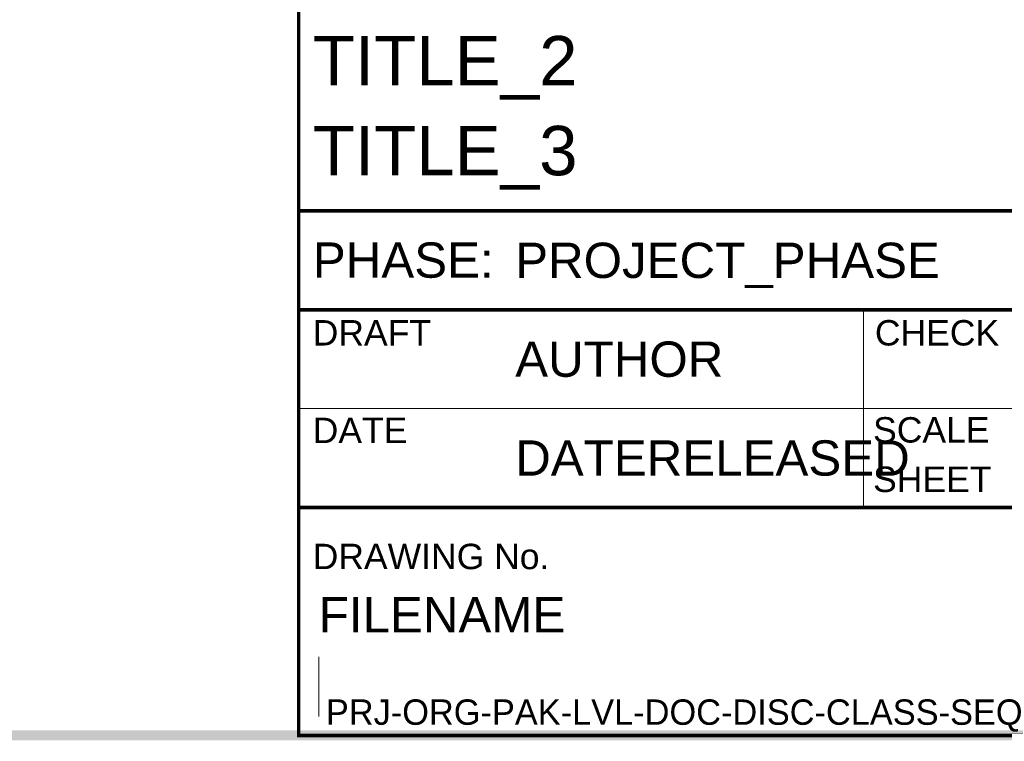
# Model space of a CAD drawing. Header units: metres. Extents: x 0 to 4289, y -45 to 594.
# Tile 3 of 11: x 691 to 761, y 10 to 61. Entities that reach past the tile are written whole.
import ezdxf
from ezdxf.enums import TextEntityAlignment as Align

# ---------------------------------------------------------------- set-up
doc = ezdxf.new("R2010")
doc.units = ezdxf.units.M
for name, color, linetype, lineweight in [('A-ANNO-TTLB', 1, 'Continuous', 13), ('C-ANNO-GENF-TEXT-N_18', 1, 'Continuous', 30), ('C-ANNO-GENF-TEXT-N_25', 2, 'Continuous', 30), ('C-ANNO-GENF-TEXT-N_35', 3, 'Continuous', 30), ('X-XX-AL-TEKENBLAD-S', 7, 'Continuous', 25), ('X-XX-AL-TEKENBLAD_KADER-G', 7, 'Continuous', 25)]:
    doc.layers.add(name, color=color, linetype=linetype, lineweight=lineweight)
doc.layers.add('G-ANNO-TTLB', color=1, linetype='Continuous')
doc.styles.get("Standard").update_dxf_attribs({"font": 'arial.ttf'})

# ---------------------------------------------------------------- blocks, each defined once
blk = doc.blocks.new('SAL-TEKENBLAD_A1-SO')
at = {"layer": 'X-XX-AL-TEKENBLAD_KADER-G', "const_width": 0.7, "flags": 128}
blk.add_lwpolyline([(20, 10), (831, 10), (831, 584), (20, 584)], close=True, dxfattribs=at)

msp = doc.modelspace()

# ---------------------------------------------------------------- linework, layer by layer
at = {"layer": 'A-ANNO-TTLB', "linetype": 'Continuous'}
for p, q in [((751, 33.15), (751, 40.15)), ((711, 33.15), (831, 33.15)), ((751, 26.15), (751, 33.15))]:
    msp.add_line(p, q, dxfattribs=at)
at = {"layer": 'A-ANNO-TTLB'}
msp.add_line((712.418, 15.562), (712.418, 11.352), dxfattribs=at)
at = {"layer": 'G-ANNO-TTLB', "flags": 128}
msp.add_lwpolyline([(711, 10), (711, 584)], dxfattribs=at)
at = {"layer": 'G-ANNO-TTLB', "const_width": 0.25}
for points in [[(711, 47.15), (711, 68.15), (831, 68.15), (831, 47.15)], [(711, 40.15), (711, 47.15), (831, 47.15), (831, 40.15)], [(711, 26.15), (711, 40.15), (831, 40.15), (831, 26.15)], [(711, 10), (711, 26.15), (831, 26.15), (831, 10)]]:
    msp.add_lwpolyline(points, close=True, dxfattribs=at)

# ---------------------------------------------------------------- block references
at = {"layer": 'X-XX-AL-TEKENBLAD-S'}
msp.add_blockref('SAL-TEKENBLAD_A1-SO', (0, 0), dxfattribs=at)

# ---------------------------------------------------------------- texts
at = {"flags": 2}
for tag, p in [('TITLE_2', (712, 57.787)), ('TITLE_3', (712, 51.424))]:
    msp.add_attdef(tag, text='----', height=3.5, dxfattribs=at).set_placement(p, align=Align.MIDDLE_LEFT)
at = {"layer": 'C-ANNO-GENF-TEXT-N_18'}
msp.add_text('PRJ-ORG-PAK-LVL-DOC-DISC-CLASS-SEQ', height=1.8, dxfattribs=at).set_placement((712.918, 12.552), align=Align.TOP_LEFT)
at = {"layer": 'C-ANNO-GENF-TEXT-N_18', "char_height": 1.8, "attachment_point": 1, "rotation": 359.99994}
for s, insert, width in [('DRAFT', (711.991, 39.417), 9.54599), ('CHECK', (751.809, 39.417), 12.35698), ('DATE', (711.991, 32.505), 6.73995), ('DRAWING No.', (711.991, 23.576), 16.84863)]:
    msp.add_mtext(s, dxfattribs=dict(at, insert=insert, width=width))
at = {"layer": 'C-ANNO-GENF-TEXT-N_18', "linetype": 'Continuous', "char_height": 1.8, "width": 15.04721, "attachment_point": 1, "rotation": 359.99994}
for s, insert in [('SCALE', (751.681, 32.542)), ('SHEET', (751.681, 29.042))]:
    msp.add_mtext(s, dxfattribs=dict(at, insert=insert))
at = {"layer": 'C-ANNO-GENF-TEXT-N_25', "insert": (712, 43.65), "char_height": 2.5, "width": 10.14255, "attachment_point": 4}
msp.add_mtext('PHASE:', dxfattribs=at)
at = {"layer": 'C-ANNO-GENF-TEXT-N_25', "lineweight": 30, "flags": 2}
for tag, text, p in [('PROJECT_PHASE', 'PD', (726.333, 43.65)), ('AUTHOR', 'AA', (726.333, 36.65)), ('DATERELEASED', 'DD/MM/YYYY', (726.333, 29.65))]:
    msp.add_attdef(tag, text=text, height=2.5, dxfattribs=at).set_placement(p, align=Align.MIDDLE_LEFT)
at = {"layer": 'C-ANNO-GENF-TEXT-N_25', "flags": 2}
msp.add_attdef('FILENAME', text='BI2286-NAC-XX-XX-M2-Z-BM00-00001_A1 DRAWING SHEET', height=2.5, dxfattribs=at).set_placement((712.418, 16.546), align=Align.BOTTOM_LEFT)
at = {"layer": 'C-ANNO-GENF-TEXT-N_35', "lineweight": 30, "flags": 104}
msp.add_attdef('PROJECT-DESC', text='Renovatie AGL‐installatie Bonaire International Airport', height=3.5, dxfattribs=at).set_placement((732, 85.9), align=Align.TOP_LEFT)

doc.saveas('drawing.dxf')
